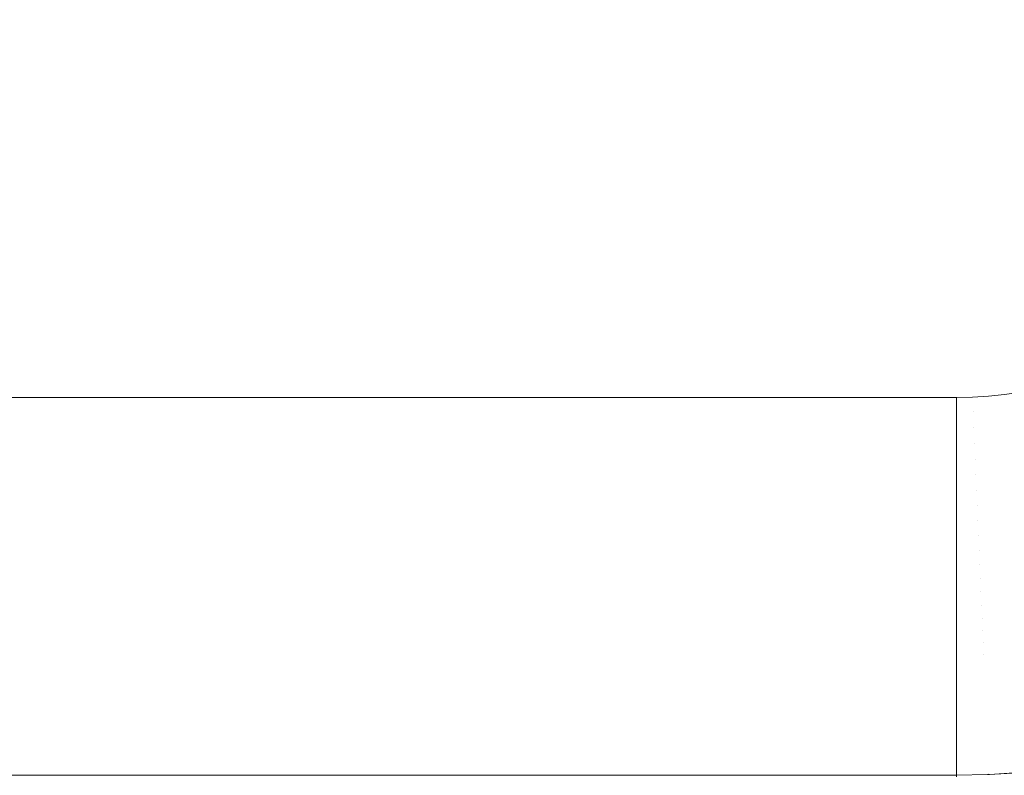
# Model space of a CAD drawing. Header units: centimetres. Extents: x -26 to 27.3, y -25.3 to -23.5.
# Tile 131 of 221: x 8.934 to 9.195, y -24.96 to -24.76. Entities that reach past the tile are written whole.
import ezdxf

# ---------------------------------------------------------------- set-up
doc = ezdxf.new("R2010")
doc.units = ezdxf.units.CM
doc.header["$LTSCALE"] = 2.54
doc.layers.add('Lucido design-1', color=7, linetype='Continuous')

# ---------------------------------------------------------------- blocks, each defined once
blk = doc.blocks.new('Gruppo-4-1')
at = {"color": 7, "linetype": 'Continuous', "lineweight": 9}
blk.add_3dface([(-25.91748, -23.55989, 1050.42206), (-25.91748, -25.15989, 1050.42206), (27.18252, -25.15989, 1050.42206), (27.18252, -23.55989, 1050.42206)], dxfattribs=at)
for points, invisible_edges in [([(-8.01748, -23.55989, 1050.02206), (9.28252, -23.55989, 1050.02206), (9.18252, -24.85989, 1050.02206), (-7.91748, -24.85989, 1050.02206)], 10), ([(9.18252, -24.85989, 1050.02206), (9.28252, -23.55989, 1050.02206), (9.28252, -24.75989, 1050.02206)], 9), ([(9.18252, -24.85989, 1050.02206), (9.28252, -24.75989, 1050.02206), (9.28243, -24.76413, 1050.02206)], 9), ([(9.28243, -24.76413, 1050.02206), (9.28216, -24.76837, 1050.02206), (9.28171, -24.77259, 1050.02206), (9.18252, -24.85989, 1050.02206)], 12), ([(9.18252, -24.85989, 1050.02206), (9.28171, -24.77259, 1050.02206), (9.28108, -24.77679, 1050.02206), (9.28027, -24.78096, 1050.02206)], 9), ([(9.28027, -24.78096, 1050.02206), (9.27929, -24.78509, 1050.02206), (9.27813, -24.78917, 1050.02206), (9.18252, -24.85989, 1050.02206)], 12), ([(9.18252, -24.85989, 1050.02206), (9.27813, -24.78917, 1050.02206), (9.27681, -24.7932, 1050.02206), (9.27531, -24.79717, 1050.02206)], 9), ([(9.27531, -24.79717, 1050.02206), (9.27364, -24.80108, 1050.02206), (9.18252, -24.85989, 1050.02206)], 10), ([(9.18252, -24.85989, 1050.02206), (9.27364, -24.80108, 1050.02206), (9.27181, -24.80491, 1050.02206)], 9), ([(9.18252, -24.85989, 1050.02206), (9.27181, -24.80491, 1050.02206), (9.26982, -24.80866, 1050.02206), (9.26767, -24.81232, 1050.02206)], 9), ([(9.26767, -24.81232, 1050.02206), (9.26537, -24.81589, 1050.02206), (9.18252, -24.85989, 1050.02206)], 10), ([(9.26537, -24.81589, 1050.02206), (9.26292, -24.81935, 1050.02206), (9.26032, -24.82271, 1050.02206), (9.18252, -24.85989, 1050.02206)], 12), ([(9.18252, -24.85989, 1050.02206), (9.26032, -24.82271, 1050.02206), (9.25759, -24.82596, 1050.02206)], 9), ([(9.25759, -24.82596, 1050.02206), (9.25471, -24.82908, 1050.02206), (9.25171, -24.83208, 1050.02206), (9.18252, -24.85989, 1050.02206)], 12), ([(9.18252, -24.85989, 1050.02206), (9.25171, -24.83208, 1050.02206), (9.24859, -24.83496, 1050.02206), (9.24534, -24.83769, 1050.02206)], 9), ([(9.24534, -24.83769, 1050.02206), (9.24198, -24.84029, 1050.02206), (9.18252, -24.85989, 1050.02206)], 10), ([(9.24198, -24.84029, 1050.02206), (9.23852, -24.84274, 1050.02206), (9.23495, -24.84504, 1050.02206), (9.18252, -24.85989, 1050.02206)], 12), ([(9.18252, -24.85989, 1050.02206), (9.23495, -24.84504, 1050.02206), (9.23129, -24.84719, 1050.02206), (9.22754, -24.84918, 1050.02206)], 9), ([(9.22754, -24.84918, 1050.02206), (9.22371, -24.85101, 1050.02206), (9.2198, -24.85268, 1050.02206), (9.18252, -24.85989, 1050.02206)], 12), ([(9.2198, -24.85268, 1050.02206), (9.21583, -24.85418, 1050.02206), (9.18252, -24.85989, 1050.02206)], 10), ([(9.18252, -24.85989, 1050.02206), (9.21583, -24.85418, 1050.02206), (9.2118, -24.8555, 1050.02206)], 9), ([(9.2118, -24.8555, 1050.02206), (9.20772, -24.85666, 1050.02206), (9.20359, -24.85764, 1050.02206), (9.18252, -24.85989, 1050.02206)], 12), ([(9.18252, -24.85989, 1050.02206), (9.20359, -24.85764, 1050.02206), (9.19942, -24.85845, 1050.02206)], 9), ([(-7.91748, -24.86381, 1050.02198), (-7.91748, -24.85989, 1050.02206), (9.18252, -24.85989, 1050.02206), (9.18252, -24.86381, 1050.02198)], 8), ([(9.18252, -24.85989, 1050.02206), (9.19942, -24.85845, 1050.02206), (9.19522, -24.85908, 1050.02206), (9.191, -24.85953, 1050.02206)], 9), ([(9.191, -24.85953, 1050.02206), (9.18676, -24.8598, 1050.02206), (9.18252, -24.85989, 1050.02206)], 8), ([(9.18693, -24.86372, 1050.02198), (9.18252, -24.86381, 1050.02198), (9.18252, -24.85989, 1050.02206), (9.18676, -24.8598, 1050.02206)], 9), ([(9.19133, -24.86344, 1050.02198), (9.18693, -24.86372, 1050.02198), (9.18676, -24.8598, 1050.02206), (9.191, -24.85953, 1050.02206)], 11), ([(9.19572, -24.86297, 1050.02198), (9.19133, -24.86344, 1050.02198), (9.191, -24.85953, 1050.02206), (9.19522, -24.85908, 1050.02206)], 11), ([(9.19625, -24.86714, 1050.02172), (9.19169, -24.86762, 1050.02172), (9.19133, -24.86344, 1050.02198), (9.19572, -24.86297, 1050.02198)], 15), ([(9.18252, -24.86381, 1050.02198), (9.18252, -24.86413, 1050.02196), (-7.91748, -24.86413, 1050.02196), (-7.91748, -24.86381, 1050.02198)], 10), ([(-7.91748, -24.86801, 1050.02172), (-7.91748, -24.86413, 1050.02196), (9.18252, -24.86413, 1050.02196), (9.18252, -24.86801, 1050.02172)], 10), ([(9.18693, -24.86372, 1050.02198), (9.18711, -24.86792, 1050.02172), (9.18252, -24.86801, 1050.02172), (9.18252, -24.86413, 1050.02196)], 11), ([(9.18252, -24.86413, 1050.02196), (9.18252, -24.86381, 1050.02198), (9.18693, -24.86372, 1050.02198)], 10), ([(9.19169, -24.86762, 1050.02172), (9.18711, -24.86792, 1050.02172), (9.18693, -24.86372, 1050.02198), (9.19133, -24.86344, 1050.02198)], 15), ([(9.18252, -24.86801, 1050.02172), (9.18252, -24.86837, 1050.02169), (-7.91748, -24.86837, 1050.02169), (-7.91748, -24.86801, 1050.02172)], 10), ([(-7.91748, -24.8722, 1050.02129), (-7.91748, -24.86837, 1050.02169), (9.18252, -24.86837, 1050.02169), (9.18252, -24.8722, 1050.02129)], 10), ([(9.18711, -24.86792, 1050.02172), (9.18728, -24.8721, 1050.02129), (9.18252, -24.8722, 1050.02129), (9.18252, -24.86837, 1050.02169)], 11), ([(9.18252, -24.86837, 1050.02169), (9.18252, -24.86801, 1050.02172), (9.18711, -24.86792, 1050.02172)], 10), ([(9.19204, -24.8718, 1050.02129), (9.18728, -24.8721, 1050.02129), (9.18711, -24.86792, 1050.02172), (9.19169, -24.86762, 1050.02172)], 15), ([(9.19678, -24.87129, 1050.02129), (9.19204, -24.8718, 1050.02129), (9.19169, -24.86762, 1050.02172), (9.19625, -24.86714, 1050.02172)], 15), ([(9.18252, -24.8722, 1050.02129), (9.18252, -24.87259, 1050.02124), (-7.91748, -24.87259, 1050.02124), (-7.91748, -24.8722, 1050.02129)], 10), ([(-7.91748, -24.87636, 1050.02069), (-7.91748, -24.87259, 1050.02124), (9.18252, -24.87259, 1050.02124), (9.18252, -24.87636, 1050.02069)], 10), ([(9.18728, -24.8721, 1050.02129), (9.18746, -24.87626, 1050.02069), (9.18252, -24.87636, 1050.02069), (9.18252, -24.87259, 1050.02124)], 11), ([(9.18252, -24.87259, 1050.02124), (9.18252, -24.8722, 1050.02129), (9.18728, -24.8721, 1050.02129)], 10), ([(9.1924, -24.87594, 1050.02069), (9.18746, -24.87626, 1050.02069), (9.18728, -24.8721, 1050.02129), (9.19204, -24.8718, 1050.02129)], 15), ([(9.19731, -24.87542, 1050.02069), (9.1924, -24.87594, 1050.02069), (9.19204, -24.8718, 1050.02129), (9.19678, -24.87129, 1050.02129)], 15), ([(9.18252, -24.87636, 1050.02069), (9.18252, -24.87679, 1050.02061), (-7.91748, -24.87679, 1050.02061), (-7.91748, -24.87636, 1050.02069)], 10), ([(9.18746, -24.87626, 1050.02069), (9.18764, -24.88038, 1050.01991), (9.18252, -24.88049, 1050.01991), (9.18252, -24.87679, 1050.02061)], 11), ([(9.18252, -24.87679, 1050.02061), (9.18252, -24.87636, 1050.02069), (9.18746, -24.87626, 1050.02069)], 10), ([(9.19275, -24.88006, 1050.01991), (9.18764, -24.88038, 1050.01991), (9.18746, -24.87626, 1050.02069), (9.1924, -24.87594, 1050.02069)], 15), ([(9.19784, -24.87951, 1050.01991), (9.19275, -24.88006, 1050.01991), (9.1924, -24.87594, 1050.02069), (9.19731, -24.87542, 1050.02069)], 15), ([(-7.91748, -24.88049, 1050.01991), (-7.91748, -24.87679, 1050.02061), (9.18252, -24.87679, 1050.02061), (9.18252, -24.88049, 1050.01991)], 10), ([(9.18252, -24.88049, 1050.01991), (9.18252, -24.88095, 1050.0198), (-7.91748, -24.88095, 1050.0198), (-7.91748, -24.88049, 1050.01991)], 10), ([(-7.91748, -24.88458, 1050.01896), (-7.91748, -24.88095, 1050.0198), (9.18252, -24.88095, 1050.0198), (9.18252, -24.88458, 1050.01896)], 10), ([(9.18764, -24.88038, 1050.01991), (9.18781, -24.88447, 1050.01896), (9.18252, -24.88458, 1050.01896), (9.18252, -24.88095, 1050.0198)], 11), ([(9.18252, -24.88095, 1050.0198), (9.18252, -24.88049, 1050.01991), (9.18764, -24.88038, 1050.01991)], 10), ([(9.19309, -24.88413, 1050.01896), (9.18781, -24.88447, 1050.01896), (9.18764, -24.88038, 1050.01991), (9.19275, -24.88006, 1050.01991)], 15), ([(9.19836, -24.88357, 1050.01896), (9.19309, -24.88413, 1050.01896), (9.19275, -24.88006, 1050.01991), (9.19784, -24.87951, 1050.01991)], 15), ([(9.19344, -24.88815, 1050.01784), (9.18798, -24.8885, 1050.01784), (9.18781, -24.88447, 1050.01896), (9.19309, -24.88413, 1050.01896)], 15), ([(9.19887, -24.88758, 1050.01784), (9.19344, -24.88815, 1050.01784), (9.19309, -24.88413, 1050.01896), (9.19836, -24.88357, 1050.01896)], 15), ([(9.18252, -24.88458, 1050.01896), (9.18252, -24.88508, 1050.01882), (-7.91748, -24.88508, 1050.01882), (-7.91748, -24.88458, 1050.01896)], 10), ([(-7.91748, -24.88862, 1050.01784), (-7.91748, -24.88508, 1050.01882), (9.18252, -24.88508, 1050.01882), (9.18252, -24.88862, 1050.01784)], 10), ([(9.18781, -24.88447, 1050.01896), (9.18798, -24.8885, 1050.01784), (9.18252, -24.88862, 1050.01784), (9.18252, -24.88508, 1050.01882)], 11), ([(9.18252, -24.88508, 1050.01882), (9.18252, -24.88458, 1050.01896), (9.18781, -24.88447, 1050.01896)], 10), ([(9.18252, -24.88862, 1050.01784), (9.18252, -24.88917, 1050.01766), (-7.91748, -24.88917, 1050.01766), (-7.91748, -24.88862, 1050.01784)], 10), ([(-7.91748, -24.8926, 1050.01655), (-7.91748, -24.88917, 1050.01766), (9.18252, -24.88917, 1050.01766), (9.18252, -24.8926, 1050.01655)], 10), ([(9.18798, -24.8885, 1050.01784), (9.18815, -24.89249, 1050.01655), (9.18252, -24.8926, 1050.01655), (9.18252, -24.88917, 1050.01766)], 11), ([(9.18252, -24.88917, 1050.01766), (9.18252, -24.88862, 1050.01784), (9.18798, -24.8885, 1050.01784)], 10), ([(9.19377, -24.89213, 1050.01655), (9.18815, -24.89249, 1050.01655), (9.18798, -24.8885, 1050.01784), (9.19344, -24.88815, 1050.01784)], 15), ([(9.19938, -24.89153, 1050.01655), (9.19377, -24.89213, 1050.01655), (9.19344, -24.88815, 1050.01784), (9.19887, -24.88758, 1050.01784)], 15), ([(9.19987, -24.89542, 1050.0151), (9.19411, -24.89604, 1050.0151), (9.19377, -24.89213, 1050.01655), (9.19938, -24.89153, 1050.01655)], 15), ([(9.18252, -24.8926, 1050.01655), (9.18252, -24.8932, 1050.01633), (-7.91748, -24.8932, 1050.01633), (-7.91748, -24.8926, 1050.01655)], 10), ([(-7.91748, -24.89653, 1050.0151), (-7.91748, -24.8932, 1050.01633), (9.18252, -24.8932, 1050.01633), (9.18252, -24.89653, 1050.0151)], 10), ([(9.18815, -24.89249, 1050.01655), (9.18832, -24.89641, 1050.0151), (9.18252, -24.89653, 1050.0151), (9.18252, -24.8932, 1050.01633)], 11), ([(9.18252, -24.8932, 1050.01633), (9.18252, -24.8926, 1050.01655), (9.18815, -24.89249, 1050.01655)], 10), ([(9.19411, -24.89604, 1050.0151), (9.18832, -24.89641, 1050.0151), (9.18815, -24.89249, 1050.01655), (9.19377, -24.89213, 1050.01655)], 15), ([(9.18252, -24.89653, 1050.0151), (9.18252, -24.89717, 1050.01483), (-7.91748, -24.89717, 1050.01483), (-7.91748, -24.89653, 1050.0151)], 10), ([(-7.91748, -24.90039, 1050.01349), (-7.91748, -24.89717, 1050.01483), (9.18252, -24.89717, 1050.01483), (9.18252, -24.90039, 1050.01349)], 10), ([(9.18832, -24.89641, 1050.0151), (9.18848, -24.90026, 1050.01349), (9.18252, -24.90039, 1050.01349), (9.18252, -24.89717, 1050.01483)], 11), ([(9.18252, -24.89717, 1050.01483), (9.18252, -24.89653, 1050.0151), (9.18832, -24.89641, 1050.0151)], 10), ([(9.19443, -24.89988, 1050.01349), (9.18848, -24.90026, 1050.01349), (9.18832, -24.89641, 1050.0151), (9.19411, -24.89604, 1050.0151)], 15), ([(9.20036, -24.89925, 1050.01349), (9.19443, -24.89988, 1050.01349), (9.19411, -24.89604, 1050.0151), (9.19987, -24.89542, 1050.0151)], 15), ([(9.20084, -24.903, 1050.01172), (9.19475, -24.90365, 1050.01172), (9.19443, -24.89988, 1050.01349), (9.20036, -24.89925, 1050.01349)], 15), ([(9.18252, -24.90039, 1050.01349), (9.18252, -24.90107, 1050.01317), (-7.91748, -24.90107, 1050.01317), (-7.91748, -24.90039, 1050.01349)], 10), ([(-7.91748, -24.90417, 1050.01172), (-7.91748, -24.90107, 1050.01317), (9.18252, -24.90107, 1050.01317), (9.18252, -24.90417, 1050.01172)], 10), ([(9.18848, -24.90026, 1050.01349), (9.18864, -24.90404, 1050.01172), (9.18252, -24.90417, 1050.01172), (9.18252, -24.90107, 1050.01317)], 11), ([(9.18252, -24.90107, 1050.01317), (9.18252, -24.90039, 1050.01349), (9.18848, -24.90026, 1050.01349)], 10), ([(9.19475, -24.90365, 1050.01172), (9.18864, -24.90404, 1050.01172), (9.18848, -24.90026, 1050.01349), (9.19443, -24.89988, 1050.01349)], 15), ([(9.18252, -24.90417, 1050.01172), (9.18252, -24.9049, 1050.01134), (-7.91748, -24.9049, 1050.01134), (-7.91748, -24.90417, 1050.01172)], 10), ([(-7.91748, -24.90787, 1050.00979), (-7.91748, -24.9049, 1050.01134), (9.18252, -24.9049, 1050.01134), (9.18252, -24.90787, 1050.00979)], 10), ([(9.18864, -24.90404, 1050.01172), (9.1888, -24.90774, 1050.00979), (9.18252, -24.90787, 1050.00979), (9.18252, -24.9049, 1050.01134)], 11), ([(9.18252, -24.9049, 1050.01134), (9.18252, -24.90417, 1050.01172), (9.18864, -24.90404, 1050.01172)], 10), ([(9.19507, -24.90734, 1050.00979), (9.1888, -24.90774, 1050.00979), (9.18864, -24.90404, 1050.01172), (9.19475, -24.90365, 1050.01172)], 15), ([(9.20131, -24.90667, 1050.00979), (9.19507, -24.90734, 1050.00979), (9.19475, -24.90365, 1050.01172), (9.20084, -24.903, 1050.01172)], 15), ([(9.19537, -24.91094, 1050.00771), (9.18895, -24.91135, 1050.00771), (9.1888, -24.90774, 1050.00979), (9.19507, -24.90734, 1050.00979)], 15), ([(9.20177, -24.91026, 1050.00771), (9.19537, -24.91094, 1050.00771), (9.19507, -24.90734, 1050.00979), (9.20131, -24.90667, 1050.00979)], 15), ([(9.18252, -24.90787, 1050.00979), (9.18252, -24.90865, 1050.00934), (-7.91748, -24.90865, 1050.00934), (-7.91748, -24.90787, 1050.00979)], 10), ([(-7.91748, -24.91149, 1050.00771), (-7.91748, -24.90865, 1050.00934), (9.18252, -24.90865, 1050.00934), (9.18252, -24.91149, 1050.00771)], 10), ([(9.1888, -24.90774, 1050.00979), (9.18895, -24.91135, 1050.00771), (9.18252, -24.91149, 1050.00771), (9.18252, -24.90865, 1050.00934)], 11), ([(9.18252, -24.90865, 1050.00934), (9.18252, -24.90787, 1050.00979), (9.1888, -24.90774, 1050.00979)], 10), ([(9.18252, -24.91149, 1050.00771), (9.18252, -24.91231, 1050.0072), (-7.91748, -24.91231, 1050.0072), (-7.91748, -24.91149, 1050.00771)], 10), ([(-7.91748, -24.91501, 1050.00549), (-7.91748, -24.91231, 1050.0072), (9.18252, -24.91231, 1050.0072), (9.18252, -24.91501, 1050.00549)], 10), ([(9.18895, -24.91135, 1050.00771), (9.1891, -24.91487, 1050.00549), (9.18252, -24.91501, 1050.00549), (9.18252, -24.91231, 1050.0072)], 11), ([(9.18252, -24.91231, 1050.0072), (9.18252, -24.91149, 1050.00771), (9.18895, -24.91135, 1050.00771)], 10), ([(9.19567, -24.91445, 1050.00549), (9.1891, -24.91487, 1050.00549), (9.18895, -24.91135, 1050.00771), (9.19537, -24.91094, 1050.00771)], 15), ([(9.18252, -24.91501, 1050.00549), (9.18252, -24.91588, 1050.00489), (-7.91748, -24.91588, 1050.00489), (-7.91748, -24.91501, 1050.00549)], 10), ([(9.1891, -24.91487, 1050.00549), (9.18925, -24.91829, 1050.00312), (9.18252, -24.91844, 1050.00312), (9.18252, -24.91588, 1050.00489)], 11), ([(9.18252, -24.91588, 1050.00489), (9.18252, -24.91501, 1050.00549), (9.1891, -24.91487, 1050.00549)], 10), ([(9.19596, -24.91786, 1050.00312), (9.18925, -24.91829, 1050.00312), (9.1891, -24.91487, 1050.00549), (9.19567, -24.91445, 1050.00549)], 15), ([(-7.91748, -24.91844, 1050.00312), (-7.91748, -24.91588, 1050.00489), (9.18252, -24.91588, 1050.00489), (9.18252, -24.91844, 1050.00312)], 10), ([(9.19625, -24.92117, 1050.00062), (9.18939, -24.92161, 1050.00062), (9.18925, -24.91829, 1050.00312), (9.19596, -24.91786, 1050.00312)], 15), ([(9.18252, -24.91844, 1050.00312), (9.18252, -24.91934, 1050.00244), (-7.91748, -24.91934, 1050.00244), (-7.91748, -24.91844, 1050.00312)], 10), ([(-7.91748, -24.92176, 1050.00062), (-7.91748, -24.91934, 1050.00244), (9.18252, -24.91934, 1050.00244), (9.18252, -24.92176, 1050.00062)], 10), ([(9.18925, -24.91829, 1050.00312), (9.18939, -24.92161, 1050.00062), (9.18252, -24.92176, 1050.00062), (9.18252, -24.91934, 1050.00244)], 11), ([(9.18252, -24.91934, 1050.00244), (9.18252, -24.91844, 1050.00312), (9.18925, -24.91829, 1050.00312)], 10), ([(9.18252, -24.92176, 1050.00062), (9.18252, -24.9227, 1049.99985), (-7.91748, -24.9227, 1049.99985), (-7.91748, -24.92176, 1050.00062)], 10), ([(-7.91748, -24.92497, 1049.99798), (-7.91748, -24.9227, 1049.99985), (9.18252, -24.9227, 1049.99985), (9.18252, -24.92497, 1049.99798)], 10), ([(9.18939, -24.92161, 1050.00062), (9.18952, -24.92482, 1049.99798), (9.18252, -24.92497, 1049.99798), (9.18252, -24.9227, 1049.99985)], 11), ([(9.18252, -24.9227, 1049.99985), (9.18252, -24.92176, 1050.00062), (9.18939, -24.92161, 1050.00062)], 10), ([(9.19652, -24.92437, 1049.99798), (9.18952, -24.92482, 1049.99798), (9.18939, -24.92161, 1050.00062), (9.19625, -24.92117, 1050.00062)], 15), ([(9.18252, -24.92497, 1049.99798), (9.18252, -24.92594, 1049.99711), (-7.91748, -24.92594, 1049.99711), (-7.91748, -24.92497, 1049.99798)], 10), ([(9.18952, -24.92482, 1049.99798), (9.18966, -24.92791, 1049.99522), (9.18252, -24.92806, 1049.99522), (9.18252, -24.92594, 1049.99711)], 11), ([(9.18252, -24.92594, 1049.99711), (9.18252, -24.92497, 1049.99798), (9.18952, -24.92482, 1049.99798)], 10), ([(9.19678, -24.92746, 1049.99522), (9.18966, -24.92791, 1049.99522), (9.18952, -24.92482, 1049.99798), (9.19652, -24.92437, 1049.99798)], 15), ([(-7.91748, -24.92806, 1049.99522), (-7.91748, -24.92594, 1049.99711), (9.18252, -24.92594, 1049.99711), (9.18252, -24.92806, 1049.99522)], 10), ([(9.18252, -24.92806, 1049.99522), (9.18252, -24.92907, 1049.99424), (-7.91748, -24.92907, 1049.99424), (-7.91748, -24.92806, 1049.99522)], 10), ([(9.18966, -24.92791, 1049.99522), (9.18976, -24.93044, 1049.99277), (9.18252, -24.9306, 1049.99277), (9.18252, -24.92907, 1049.99424)], 11), ([(9.18252, -24.92907, 1049.99424), (9.18252, -24.92806, 1049.99522), (9.18966, -24.92791, 1049.99522)], 10), ([(9.197, -24.92998, 1049.99277), (9.18976, -24.93044, 1049.99277), (9.18966, -24.92791, 1049.99522), (9.19678, -24.92746, 1049.99522)], 15), ([(-7.91748, -24.9306, 1049.99277), (-7.91748, -24.92907, 1049.99424), (9.18252, -24.92907, 1049.99424), (9.18252, -24.9306, 1049.99277)], 10), ([(9.18252, -24.9306, 1049.99277), (9.18252, -24.93207, 1049.99123), (-7.91748, -24.93207, 1049.99123), (-7.91748, -24.9306, 1049.99277)], 10), ([(9.18252, -24.93207, 1049.99123), (9.18252, -24.9306, 1049.99277), (9.18976, -24.93044, 1049.99277), (9.18988, -24.93331, 1049.98978)], 14), ([(9.19724, -24.93284, 1049.98978), (9.18988, -24.93331, 1049.98978), (9.18976, -24.93044, 1049.99277), (9.197, -24.92998, 1049.99277)], 15), ([(-7.91748, -24.93347, 1049.98978), (-7.91748, -24.93207, 1049.99123), (9.18252, -24.93207, 1049.99123), (9.18252, -24.93347, 1049.98978)], 10), ([(9.18252, -24.93347, 1049.98978), (9.18252, -24.93494, 1049.98811), (-7.91748, -24.93494, 1049.98811), (-7.91748, -24.93347, 1049.98978)], 10), ([(9.18988, -24.93331, 1049.98978), (9.18252, -24.93347, 1049.98978), (9.18252, -24.93207, 1049.99123)], 9), ([(9.18252, -24.93494, 1049.98811), (9.18252, -24.93347, 1049.98978), (9.18988, -24.93331, 1049.98978), (9.19, -24.93605, 1049.98667)], 14), ([(9.19747, -24.93557, 1049.98667), (9.19, -24.93605, 1049.98667), (9.18988, -24.93331, 1049.98978), (9.19724, -24.93284, 1049.98978)], 15), ([(-7.91748, -24.93621, 1049.98667), (-7.91748, -24.93494, 1049.98811), (9.18252, -24.93494, 1049.98811), (9.18252, -24.93621, 1049.98667)], 10), ([(9.18252, -24.93621, 1049.98667), (9.18252, -24.93768, 1049.98486), (-7.91748, -24.93768, 1049.98486), (-7.91748, -24.93621, 1049.98667)], 10), ([(9.19, -24.93605, 1049.98667), (9.18252, -24.93621, 1049.98667), (9.18252, -24.93494, 1049.98811)], 9), ([(9.18252, -24.93768, 1049.98486), (9.18252, -24.93621, 1049.98667), (9.19, -24.93605, 1049.98667), (9.19011, -24.93865, 1049.98346)], 14), ([(9.19769, -24.93817, 1049.98346), (9.19011, -24.93865, 1049.98346), (9.19, -24.93605, 1049.98667), (9.19747, -24.93557, 1049.98667)], 15), ([(-7.91748, -24.93882, 1049.98346), (-7.91748, -24.93768, 1049.98486), (9.18252, -24.93768, 1049.98486), (9.18252, -24.93882, 1049.98346)], 10), ([(9.18252, -24.93882, 1049.98346), (9.18252, -24.94027, 1049.98151), (-7.91748, -24.94027, 1049.98151), (-7.91748, -24.93882, 1049.98346)], 10), ([(9.19011, -24.93865, 1049.98346), (9.18252, -24.93882, 1049.98346), (9.18252, -24.93768, 1049.98486)], 9), ([(9.18252, -24.94027, 1049.98151), (9.18252, -24.93882, 1049.98346), (9.19011, -24.93865, 1049.98346), (9.19022, -24.94112, 1049.98014)], 14), ([(9.1979, -24.94063, 1049.98014), (9.19022, -24.94112, 1049.98014), (9.19011, -24.93865, 1049.98346), (9.19769, -24.93817, 1049.98346)], 15), ([(-7.91748, -24.94129, 1049.98014), (-7.91748, -24.94027, 1049.98151), (9.18252, -24.94027, 1049.98151), (9.18252, -24.94129, 1049.98014)], 10), ([(9.18252, -24.94129, 1049.98014), (9.18252, -24.94272, 1049.97804), (-7.91748, -24.94272, 1049.97804), (-7.91748, -24.94129, 1049.98014)], 10), ([(9.19022, -24.94112, 1049.98014), (9.18252, -24.94129, 1049.98014), (9.18252, -24.94027, 1049.98151)], 9), ([(9.18252, -24.94272, 1049.97804), (9.18252, -24.94129, 1049.98014), (9.19022, -24.94112, 1049.98014), (9.19032, -24.94345, 1049.97673)], 14), ([(9.1981, -24.94295, 1049.97673), (9.19032, -24.94345, 1049.97673), (9.19022, -24.94112, 1049.98014), (9.1979, -24.94063, 1049.98014)], 15), ([(-7.91748, -24.94362, 1049.97673), (-7.91748, -24.94272, 1049.97804), (9.18252, -24.94272, 1049.97804), (9.18252, -24.94362, 1049.97673)], 10), ([(9.18252, -24.94362, 1049.97673), (9.18252, -24.94502, 1049.97448), (-7.91748, -24.94502, 1049.97448), (-7.91748, -24.94362, 1049.97673)], 10), ([(9.19032, -24.94345, 1049.97673), (9.18252, -24.94362, 1049.97673), (9.18252, -24.94272, 1049.97804)], 9), ([(9.18252, -24.94502, 1049.97448), (9.18252, -24.94362, 1049.97673), (9.19032, -24.94345, 1049.97673), (9.19041, -24.94563, 1049.97323)], 14), ([(9.19828, -24.94513, 1049.97323), (9.19041, -24.94563, 1049.97323), (9.19032, -24.94345, 1049.97673), (9.1981, -24.94295, 1049.97673)], 15), ([(-7.91748, -24.9458, 1049.97323), (-7.91748, -24.94502, 1049.97448), (9.18252, -24.94502, 1049.97448), (9.18252, -24.9458, 1049.97323)], 10), ([(9.18252, -24.9458, 1049.97323), (9.18252, -24.94717, 1049.97082), (-7.91748, -24.94717, 1049.97082), (-7.91748, -24.9458, 1049.97323)], 10), ([(9.19041, -24.94563, 1049.97323), (9.18252, -24.9458, 1049.97323), (9.18252, -24.94502, 1049.97448)], 9), ([(9.18252, -24.94717, 1049.97082), (9.18252, -24.9458, 1049.97323), (9.19041, -24.94563, 1049.97323), (9.19049, -24.94767, 1049.96965)], 14), ([(9.19846, -24.94716, 1049.96965), (9.19049, -24.94767, 1049.96965), (9.19041, -24.94563, 1049.97323), (9.19828, -24.94513, 1049.97323)], 15), ([(-7.91748, -24.94784, 1049.96965), (-7.91748, -24.94717, 1049.97082), (9.18252, -24.94717, 1049.97082), (9.18252, -24.94784, 1049.96965)], 10), ([(9.18252, -24.94784, 1049.96965), (9.18252, -24.94916, 1049.96707), (-7.91748, -24.94916, 1049.96707), (-7.91748, -24.94784, 1049.96965)], 10), ([(-7.91748, -24.94972, 1049.96598), (-7.91748, -24.94916, 1049.96707), (9.18252, -24.94916, 1049.96707), (9.18252, -24.94972, 1049.96598)], 10), ([(9.19049, -24.94767, 1049.96965), (9.18252, -24.94784, 1049.96965), (9.18252, -24.94717, 1049.97082)], 9), ([(9.18252, -24.94916, 1049.96707), (9.18252, -24.94784, 1049.96965), (9.19049, -24.94767, 1049.96965), (9.19057, -24.94955, 1049.96598)], 14), ([(9.19057, -24.94955, 1049.96598), (9.18252, -24.94972, 1049.96598), (9.18252, -24.94916, 1049.96707)], 9), ([(9.19862, -24.94904, 1049.96598), (9.19057, -24.94955, 1049.96598), (9.19049, -24.94767, 1049.96965), (9.19846, -24.94716, 1049.96965)], 15), ([(9.19876, -24.95076, 1049.96225), (9.19065, -24.95128, 1049.96225), (9.19057, -24.94955, 1049.96598), (9.19862, -24.94904, 1049.96598)], 15), ([(9.18252, -24.94972, 1049.96598), (9.18252, -24.951, 1049.96324), (-7.91748, -24.951, 1049.96324), (-7.91748, -24.94972, 1049.96598)], 10), ([(-7.91748, -24.95145, 1049.96225), (-7.91748, -24.951, 1049.96324), (9.18252, -24.951, 1049.96324), (9.18252, -24.95145, 1049.96225)], 10), ([(9.18252, -24.95145, 1049.96225), (9.18252, -24.95266, 1049.95934), (-7.91748, -24.95266, 1049.95934), (-7.91748, -24.95145, 1049.96225)], 10), ([(9.18252, -24.951, 1049.96324), (9.18252, -24.94972, 1049.96598), (9.19057, -24.94955, 1049.96598), (9.19065, -24.95128, 1049.96225)], 14), ([(9.19065, -24.95128, 1049.96225), (9.18252, -24.95145, 1049.96225), (9.18252, -24.951, 1049.96324)], 9), ([(9.18252, -24.95266, 1049.95934), (9.18252, -24.95145, 1049.96225), (9.19065, -24.95128, 1049.96225), (9.19072, -24.95286, 1049.95845)], 14), ([(9.1989, -24.95233, 1049.95845), (9.19072, -24.95286, 1049.95845), (9.19065, -24.95128, 1049.96225), (9.19876, -24.95076, 1049.96225)], 15), ([(-7.91748, -24.95303, 1049.95845), (-7.91748, -24.95266, 1049.95934), (9.18252, -24.95266, 1049.95934), (9.18252, -24.95303, 1049.95845)], 10), ([(9.18252, -24.95303, 1049.95845), (9.18252, -24.95416, 1049.95536), (-7.91748, -24.95416, 1049.95536), (-7.91748, -24.95303, 1049.95845)], 10), ([(-7.91748, -24.95445, 1049.95459), (-7.91748, -24.95416, 1049.95536), (9.18252, -24.95416, 1049.95536), (9.18252, -24.95445, 1049.95459)], 10), ([(9.18252, -24.95445, 1049.95459), (9.18252, -24.95549, 1049.95133), (-7.91748, -24.95549, 1049.95133), (-7.91748, -24.95445, 1049.95459)], 10), ([(9.19072, -24.95286, 1049.95845), (9.18252, -24.95303, 1049.95845), (9.18252, -24.95266, 1049.95934)], 9), ([(9.18252, -24.95416, 1049.95536), (9.18252, -24.95303, 1049.95845), (9.19072, -24.95286, 1049.95845), (9.19078, -24.95427, 1049.95459)], 14), ([(9.19078, -24.95427, 1049.95459), (9.18252, -24.95445, 1049.95459), (9.18252, -24.95416, 1049.95536)], 9), ([(9.18252, -24.95549, 1049.95133), (9.18252, -24.95445, 1049.95459), (9.19078, -24.95427, 1049.95459), (9.19083, -24.95553, 1049.95068)], 14), ([(9.19902, -24.95375, 1049.95459), (9.19078, -24.95427, 1049.95459), (9.19072, -24.95286, 1049.95845), (9.1989, -24.95233, 1049.95845)], 15), ([(9.19912, -24.955, 1049.95068), (9.19083, -24.95553, 1049.95068), (9.19078, -24.95427, 1049.95459), (9.19902, -24.95375, 1049.95459)], 15), ([(-7.91748, -24.9557, 1049.95068), (-7.91748, -24.95549, 1049.95133), (9.18252, -24.95549, 1049.95133), (9.18252, -24.9557, 1049.95068)], 10), ([(9.18252, -24.9557, 1049.95068), (9.18252, -24.95665, 1049.94725), (-7.91748, -24.95665, 1049.94725), (-7.91748, -24.9557, 1049.95068)], 10), ([(-7.91748, -24.9568, 1049.94673), (-7.91748, -24.95665, 1049.94725), (9.18252, -24.95665, 1049.94725), (9.18252, -24.9568, 1049.94673)], 10), ([(9.18252, -24.9568, 1049.94673), (9.18252, -24.95764, 1049.94312), (-7.91748, -24.95764, 1049.94312), (-7.91748, -24.9568, 1049.94673)], 10), ([(9.19083, -24.95553, 1049.95068), (9.18252, -24.9557, 1049.95068), (9.18252, -24.95549, 1049.95133)], 9), ([(9.18252, -24.95665, 1049.94725), (9.18252, -24.9557, 1049.95068), (9.19083, -24.95553, 1049.95068), (9.19087, -24.95662, 1049.94673)], 14), ([(9.19087, -24.95662, 1049.94673), (9.18252, -24.9568, 1049.94673), (9.18252, -24.95665, 1049.94725)], 9), ([(9.18252, -24.95764, 1049.94312), (9.18252, -24.9568, 1049.94673), (9.19087, -24.95662, 1049.94673), (9.19091, -24.95755, 1049.94274)], 14), ([(9.19922, -24.95609, 1049.94673), (9.19087, -24.95662, 1049.94673), (9.19083, -24.95553, 1049.95068), (9.19912, -24.955, 1049.95068)], 15), ([(9.1993, -24.95701, 1049.94274), (9.19091, -24.95755, 1049.94274), (9.19087, -24.95662, 1049.94673), (9.19922, -24.95609, 1049.94673)], 15), ([(9.19936, -24.95777, 1049.93872), (9.19095, -24.95831, 1049.93872), (9.19091, -24.95755, 1049.94274), (9.1993, -24.95701, 1049.94274)], 15), ([(-7.91748, -24.95773, 1049.94274), (-7.91748, -24.95764, 1049.94312), (9.18252, -24.95764, 1049.94312), (9.18252, -24.95773, 1049.94274)], 10), ([(9.18252, -24.95773, 1049.94274), (9.18252, -24.95844, 1049.93895), (-7.91748, -24.95844, 1049.93895), (-7.91748, -24.95773, 1049.94274)], 10), ([(-7.91748, -24.95849, 1049.93872), (-7.91748, -24.95844, 1049.93895), (9.18252, -24.95844, 1049.93895), (9.18252, -24.95849, 1049.93872)], 10), ([(9.18252, -24.95849, 1049.93872), (9.18252, -24.95908, 1049.93476), (-7.91748, -24.95908, 1049.93476), (-7.91748, -24.95849, 1049.93872)], 10), ([(-7.91748, -24.95909, 1049.93467), (-7.91748, -24.95908, 1049.93476), (9.18252, -24.95908, 1049.93476), (9.18252, -24.95909, 1049.93467)], 10), ([(-7.91748, -24.95952, 1049.9306), (-7.91748, -24.95909, 1049.93467), (9.18252, -24.95909, 1049.93467), (9.18252, -24.95952, 1049.9306)], 10), ([(9.18252, -24.95952, 1049.9306), (9.18252, -24.95953, 1049.93054), (-7.91748, -24.95953, 1049.93054), (-7.91748, -24.95952, 1049.9306)], 10), ([(-7.91748, -24.95979, 1049.92653), (-7.91748, -24.95953, 1049.93054), (9.18252, -24.95953, 1049.93054), (9.18252, -24.95979, 1049.92653)], 10), ([(9.18252, -24.95979, 1049.92653), (9.18252, -24.95979, 1049.9263), (-7.91748, -24.95979, 1049.9263), (-7.91748, -24.95979, 1049.92653)], 10), ([(-7.91748, -24.95989, 1049.9226), (-7.91748, -24.95979, 1049.9263), (9.18252, -24.95979, 1049.9263), (9.18252, -24.95989, 1049.9226)], 10), ([(9.19091, -24.95755, 1049.94274), (9.18252, -24.95773, 1049.94274), (9.18252, -24.95764, 1049.94312)], 9), ([(9.18252, -24.95844, 1049.93895), (9.18252, -24.95773, 1049.94274), (9.19091, -24.95755, 1049.94274), (9.19095, -24.95831, 1049.93872)], 14), ([(9.19095, -24.95831, 1049.93872), (9.18252, -24.95849, 1049.93872), (9.18252, -24.95844, 1049.93895)], 9), ([(9.18252, -24.95908, 1049.93476), (9.18252, -24.95849, 1049.93872), (9.19095, -24.95831, 1049.93872), (9.19097, -24.95891, 1049.93467)], 14), ([(9.19097, -24.95891, 1049.93467), (9.18252, -24.95909, 1049.93467), (9.18252, -24.95908, 1049.93476)], 9), ([(9.19099, -24.95934, 1049.9306), (9.18252, -24.95952, 1049.9306), (9.18252, -24.95909, 1049.93467), (9.19097, -24.95891, 1049.93467)], 13), ([(9.19099, -24.95934, 1049.9306), (9.191, -24.95961, 1049.92653), (9.18252, -24.95979, 1049.92653), (9.18252, -24.95953, 1049.93054)], 11), ([(9.18252, -24.95953, 1049.93054), (9.18252, -24.95952, 1049.9306), (9.19099, -24.95934, 1049.9306)], 10), ([(9.191, -24.95961, 1049.92653), (9.19101, -24.95971, 1049.9226), (9.18252, -24.95989, 1049.9226), (9.18252, -24.95979, 1049.9263)], 11), ([(9.18252, -24.95979, 1049.9263), (9.18252, -24.95979, 1049.92653), (9.191, -24.95961, 1049.92653)], 10), ([(9.19124, -24.95972, 1049.72008), (9.18252, -24.95991, 1049.72008), (9.18252, -24.95989, 1049.72206), (9.19071, -24.95971, 1049.72206)], 9), ([(9.18252, -24.95989, 1049.72206), (9.18252, -24.95989, 1049.92206), (9.19071, -24.95971, 1049.92206), (9.19071, -24.95971, 1049.72206)], 4), ([(9.19071, -24.95971, 1049.92206), (9.18252, -24.95989, 1049.92206), (9.18252, -24.95989, 1049.9226), (9.19101, -24.95971, 1049.9226)], 12), ([(9.18252, -24.96, 1049.71769), (9.18252, -24.95991, 1049.72008), (9.19124, -24.95972, 1049.72008), (9.19125, -24.95988, 1049.71609)], 14), ([(9.19071, -24.95971, 1049.72206), (9.19124, -24.9597, 1049.72206), (9.19124, -24.95972, 1049.72008)], 10), ([(9.19124, -24.9597, 1049.72206), (9.19071, -24.95971, 1049.72206), (9.19071, -24.95971, 1049.92206), (9.19101, -24.95971, 1049.92206)], 10), ([(9.19101, -24.95971, 1049.9226), (9.19101, -24.95971, 1049.92206), (9.19071, -24.95971, 1049.92206)], 9), ([(9.19941, -24.95837, 1049.93467), (9.19097, -24.95891, 1049.93467), (9.19095, -24.95831, 1049.93872), (9.19936, -24.95777, 1049.93872)], 15), ([(9.19945, -24.9588, 1049.9306), (9.19099, -24.95934, 1049.9306), (9.19097, -24.95891, 1049.93467), (9.19941, -24.95837, 1049.93467)], 15), ([(9.19947, -24.95907, 1049.92653), (9.191, -24.95961, 1049.92653), (9.19099, -24.95934, 1049.9306), (9.19945, -24.9588, 1049.9306)], 15), ([(9.19948, -24.95917, 1049.9226), (9.19101, -24.95971, 1049.9226), (9.191, -24.95961, 1049.92653), (9.19947, -24.95907, 1049.92653)], 15), ([(9.199, -24.9592, 1049.92206), (9.19101, -24.95971, 1049.92206), (9.19101, -24.95971, 1049.9226), (9.19948, -24.95917, 1049.9226)], 14), ([(9.19101, -24.95971, 1049.92206), (9.199, -24.9592, 1049.92206), (9.19899, -24.95919, 1049.72206), (9.19124, -24.9597, 1049.72206)], 10), ([(9.19995, -24.95915, 1049.72008), (9.19124, -24.95972, 1049.72008), (9.19124, -24.9597, 1049.72206), (9.19899, -24.95919, 1049.72206)], 11), ([(9.19996, -24.9593, 1049.71609), (9.19125, -24.95988, 1049.71609), (9.19124, -24.95972, 1049.72008), (9.19995, -24.95915, 1049.72008)], 15), ([(9.19999, -24.95962, 1049.71211), (9.19126, -24.96019, 1049.71211), (9.19125, -24.95988, 1049.71609), (9.19996, -24.9593, 1049.71609)], 15), ([(9.20003, -24.9601, 1049.70814), (9.19128, -24.96067, 1049.70814), (9.19126, -24.96019, 1049.71211), (9.19999, -24.95962, 1049.71211)], 15), ([(9.18252, -24.95989, 1049.9226), (9.18252, -24.95989, 1049.92206), (-7.91748, -24.95989, 1049.92206), (-7.91748, -24.95989, 1049.9226)], 8), ([(9.19125, -24.95988, 1049.71609), (9.18252, -24.96007, 1049.71609), (9.18252, -24.96, 1049.71769)], 9), ([(9.18252, -24.96029, 1049.71334), (9.18252, -24.96007, 1049.71609), (9.19125, -24.95988, 1049.71609), (9.19126, -24.96019, 1049.71211)], 14)]:
    blk.add_3dface(points, dxfattribs=dict(at, invisible_edges=invisible_edges))

msp = doc.modelspace()

# ---------------------------------------------------------------- block references
at = {"layer": 'Lucido design-1', "color": 7}
msp.add_blockref('Gruppo-4-1', (0, 0), dxfattribs=at)

doc.saveas('drawing.dxf')
